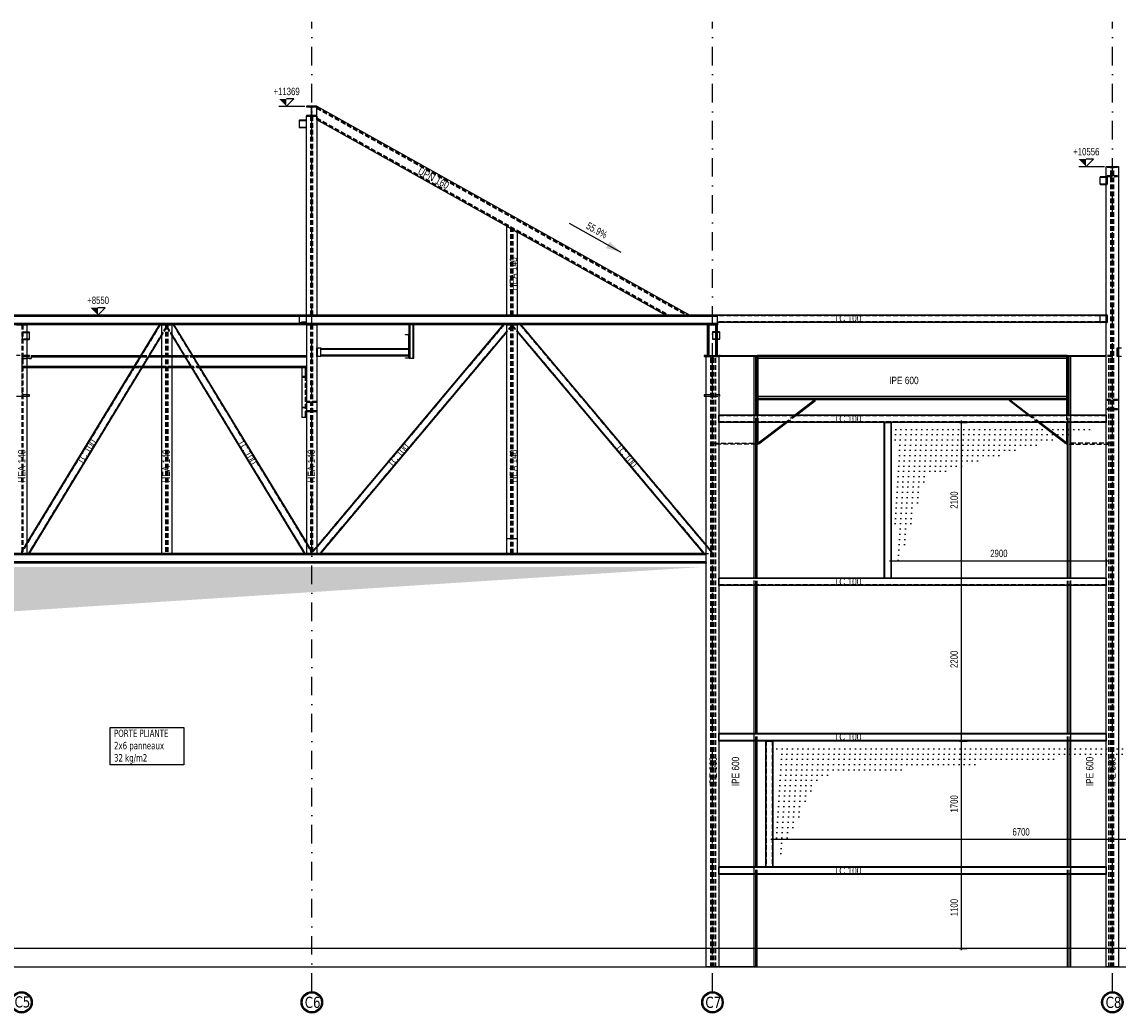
# Model space of a CAD drawing. Extents: x 293186 to 369035, y -341273 to -122059.
# Tile 31 of 64: x 313936 to 328738, y -233059 to -219680. Entities that reach past the tile are written whole.
import ezdxf

# ---------------------------------------------------------------- set-up
doc = ezdxf.new("R2010")
doc.units = 0
doc.header["$LTSCALE"] = 50
doc.linetypes.add('DASHDOT', pattern=[10, 5, -2.5, 0, -2.5])
doc.linetypes.add('HIDDEN', pattern=[1.875, 1.25, -0.625])
doc.layers.get('0').update_dxf_attribs({"color": 1, "linetype": 'CONTINUOUS'})
doc.layers.add('ECHELLE_1_50', color=7, linetype='CONTINUOUS')
doc.styles.add('ARIAL', font='txt')
doc.styles.add('TAHOMA', font='txt')
pattern_1 = [(0, (0, 0), (75, 70.7), [0, -70.7])]

# ---------------------------------------------------------------- blocks, each defined once
blk = doc.blocks.new('CDWK_EXTR_2')
at = {"color": 0}
blk.add_solid([(0, 0), (2, 0.5), (2, -0.5)], dxfattribs=at)
blk = doc.blocks.new('*D199')
at = {"layer": 'ECHELLE_1_50', "color": 150}
for p, q in [((317407, -220818), (317757, -220818)), ((317507, -220818), (317607, -220718)), ((317607, -220718), (317507, -220718))]:
    blk.add_line(p, q, dxfattribs=at)
blk.add_solid([(317507, -220818), (317507, -220718), (317407, -220718)], dxfattribs=at)
at = {"layer": 'ECHELLE_1_50', "color": 26, "style": 'ARIAL', "width": 0.75}
blk.add_text('+11369', height=100, dxfattribs=at).set_placement((317334, -220668))
blk = doc.blocks.new('*D200')
at = {"layer": 'ECHELLE_1_50', "color": 150}
for p, q in [((328306, -221631), (328406, -221531)), ((328406, -221531), (328306, -221531)), ((328206, -221631), (328556, -221631))]:
    blk.add_line(p, q, dxfattribs=at)
blk.add_solid([(328306, -221631), (328306, -221531), (328206, -221531)], dxfattribs=at)
at = {"layer": 'ECHELLE_1_50', "color": 26, "style": 'ARIAL', "width": 0.75}
blk.add_text('+10556', height=100, dxfattribs=at).set_placement((328133, -221481))
blk = doc.blocks.new('*D201')
at = {"layer": 'ECHELLE_1_50', "color": 150}
for p, q in [((314862, -223637), (315212, -223637)), ((314962, -223637), (315062, -223537)), ((315062, -223537), (314962, -223537))]:
    blk.add_line(p, q, dxfattribs=at)
blk.add_solid([(314962, -223637), (314962, -223537), (314862, -223537)], dxfattribs=at)
at = {"layer": 'ECHELLE_1_50', "color": 26, "style": 'ARIAL', "width": 0.75}
blk.add_text('+8550', height=100, dxfattribs=at).set_placement((314818, -223487))
blk = doc.blocks.new('*D234')
at = {"layer": 'ECHELLE_1_50'}
h = blk.add_hatch(color=150, dxfattribs=at)
edge = h.paths.add_edge_path()
edge.add_arc((326624, -231087), 6.25, 0, 360)
h = blk.add_hatch(color=150, dxfattribs=at)
edge = h.paths.add_edge_path()
edge.add_arc((326624, -232187), 6.25, 0, 360)
at = {"layer": 'ECHELLE_1_50', "color": 150}
for p, q in [((326599, -231087), (326699, -231087)), ((326624, -232212), (326624, -231062)), ((326599, -232187), (326699, -232187))]:
    blk.add_line(p, q, dxfattribs=at)
at = {"layer": 'ECHELLE_1_50', "color": 26, "style": 'ARIAL', "width": 0.75}
blk.add_text('1100', height=100, rotation=90, dxfattribs=at).set_placement((326574, -231751))
blk = doc.blocks.new('*D235')
at = {"layer": 'ECHELLE_1_50'}
h = blk.add_hatch(color=150, dxfattribs=at)
edge = h.paths.add_edge_path()
edge.add_arc((326624, -229387), 6.25, 0, 360)
h = blk.add_hatch(color=150, dxfattribs=at)
edge = h.paths.add_edge_path()
edge.add_arc((326624, -231087), 6.25, 0, 360)
at = {"layer": 'ECHELLE_1_50', "color": 150}
for p, q in [((326599, -229387), (326699, -229387)), ((326624, -231112), (326624, -229362)), ((326599, -231087), (326699, -231087))]:
    blk.add_line(p, q, dxfattribs=at)
at = {"layer": 'ECHELLE_1_50', "color": 26, "style": 'ARIAL', "width": 0.75}
blk.add_text('1700', height=100, rotation=90, dxfattribs=at).set_placement((326574, -230351))
blk = doc.blocks.new('*D236')
at = {"layer": 'ECHELLE_1_50'}
h = blk.add_hatch(color=150, dxfattribs=at)
edge = h.paths.add_edge_path()
edge.add_arc((326624, -227187), 6.25, 0, 360)
h = blk.add_hatch(color=150, dxfattribs=at)
edge = h.paths.add_edge_path()
edge.add_arc((326624, -229387), 6.25, 0, 360)
at = {"layer": 'ECHELLE_1_50', "color": 150}
for p, q in [((326599, -227187), (326699, -227187)), ((326624, -229412), (326624, -227162)), ((326599, -229387), (326699, -229387))]:
    blk.add_line(p, q, dxfattribs=at)
at = {"layer": 'ECHELLE_1_50', "color": 26, "style": 'ARIAL', "width": 0.75}
blk.add_text('2200', height=100, rotation=90, dxfattribs=at).set_placement((326574, -228401))
blk = doc.blocks.new('*D237')
at = {"layer": 'ECHELLE_1_50'}
h = blk.add_hatch(color=150, dxfattribs=at)
edge = h.paths.add_edge_path()
edge.add_arc((326624, -225087), 6.25, 0, 360)
h = blk.add_hatch(color=150, dxfattribs=at)
edge = h.paths.add_edge_path()
edge.add_arc((326624, -227187), 6.25, 0, 360)
at = {"layer": 'ECHELLE_1_50', "color": 150}
for p, q in [((326599, -225087), (326699, -225087)), ((326624, -227212), (326624, -225062)), ((326599, -227187), (326699, -227187))]:
    blk.add_line(p, q, dxfattribs=at)
at = {"layer": 'ECHELLE_1_50', "color": 26, "style": 'ARIAL', "width": 0.75}
blk.add_text('2100', height=100, rotation=90, dxfattribs=at).set_placement((326574, -226251))
blk = doc.blocks.new('*D238')
at = {"layer": 'ECHELLE_1_50'}
h = blk.add_hatch(color=150, dxfattribs=at)
edge = h.paths.add_edge_path()
edge.add_arc((325676, -226954), 6.25, 0, 360)
h = blk.add_hatch(color=150, dxfattribs=at)
edge = h.paths.add_edge_path()
edge.add_arc((328576, -226954), 6.25, 0, 360)
at = {"layer": 'ECHELLE_1_50', "color": 150}
for p, q in [((325651, -226954), (328601, -226954)), ((325676, -226929), (325676, -227029)), ((328576, -226929), (328576, -227029))]:
    blk.add_line(p, q, dxfattribs=at)
at = {"layer": 'ECHELLE_1_50', "color": 26, "style": 'ARIAL', "width": 0.75}
blk.add_text('2900', height=100, dxfattribs=at).set_placement((327012, -226904))
blk = doc.blocks.new('*D239')
at = {"layer": 'ECHELLE_1_50'}
h = blk.add_hatch(color=150, dxfattribs=at)
edge = h.paths.add_edge_path()
edge.add_arc((324076, -230713), 6.25, 0, 360)
h = blk.add_hatch(color=150, dxfattribs=at)
edge = h.paths.add_edge_path()
edge.add_arc((330776, -230713), 6.25, 0, 360)
at = {"layer": 'ECHELLE_1_50', "color": 150}
for p, q in [((324051, -230713), (330801, -230713)), ((324076, -230738), (324076, -230638)), ((330776, -230738), (330776, -230638))]:
    blk.add_line(p, q, dxfattribs=at)
at = {"layer": 'ECHELLE_1_50', "color": 26, "style": 'ARIAL', "width": 0.75}
blk.add_text('6700', height=100, dxfattribs=at).set_placement((327312, -230663))

msp = doc.modelspace()

# ---------------------------------------------------------------- hatches: boundary and pattern name
at = {"layer": 'ECHELLE_1_50'}
h = msp.add_hatch(dxfattribs=at)
h.set_pattern_fill('DOTS3', color=9, scale=94.48819, style=0, pattern_type=2)
h.set_pattern_definition(pattern_1)
h.paths.add_polyline_path([(328526, -225137), (325726, -225137), (325726, -227137), (326153, -225822)])
h = msp.add_hatch(dxfattribs=at)
h.set_pattern_fill('DOTS3', color=9, scale=94.48819, style=0, pattern_type=2)
h.set_pattern_definition(pattern_1)
h.paths.add_polyline_path([(323126, -227037), (307196, -227037), (307196, -232137), (308271, -227993)])
h = msp.add_hatch(dxfattribs=at)
h.set_pattern_fill('DOTS3', color=9, scale=94.48819, style=0, pattern_type=2)
h.set_pattern_definition(pattern_1)
h.paths.add_polyline_path([(330726, -229437), (324126, -229437), (324126, -231037), (324702, -229854)])

# ---------------------------------------------------------------- linework, layer by layer
at = {"layer": 'ECHELLE_1_50', "color": 158, "linetype": 'DASHDOT'}
for p, q in [((317851, -232769), (317851, -219680)), ((323261, -232769), (323261, -219680)), ((328661, -232769), (328661, -219680))]:
    msp.add_line(p, q, dxfattribs=at)
at = {"layer": 'ECHELLE_1_50', "color": 146, "linetype": 'HIDDEN'}
for p, q in [((317917, -220827), (322938, -223637)), ((317917, -220831), (322930, -223637)), ((317917, -220844), (322907, -223637)), ((317917, -220975), (322673, -223637)), ((317917, -220988), (322650, -223637)), ((317917, -220992), (322643, -223637))]:
    msp.add_line(p, q, dxfattribs=at)
at = {"layer": 'ECHELLE_1_50', "color": 141, "linetype": 'HIDDEN'}
for p, q in [((317832, -220951), (317832, -223637)), ((317844, -220951), (317844, -223637)), ((317849, -220951), (317849, -223637)), ((317861, -220951), (317861, -223637)), ((328639, -232437), (328639, -221631)), ((328657, -232437), (328657, -221631)), ((328665, -232437), (328665, -221631)), ((328683, -232437), (328683, -221631)), ((320539, -223637), (320539, -222469)), ((320551, -223637), (320551, -222475)), ((320556, -223637), (320556, -222478)), ((320568, -223637), (320568, -222485)), ((313936, -223770), (313936, -226854)), ((313948, -223770), (313948, -226854)), ((315875, -223770), (315875, -226854)), ((315887, -223770), (315887, -226854)), ((315893, -223770), (315893, -226854)), ((315905, -223770), (315905, -226854)), ((317832, -223770), (317832, -226854)), ((317844, -223770), (317844, -226854)), ((317849, -223770), (317849, -226854)), ((317861, -223770), (317861, -226854)), ((320539, -226854), (320539, -223770)), ((320551, -226854), (320551, -223770)), ((320556, -226854), (320556, -223770)), ((320568, -226854), (320568, -223770)), ((323215, -224181), (323215, -223770)), ((323307, -224181), (323307, -223770)), ((323239, -232437), (323239, -224187)), ((323257, -232437), (323257, -224187)), ((323265, -232437), (323265, -224187)), ((323283, -232437), (323283, -224187)), ((323284, -232437), (323284, -224187)), ((323308, -232437), (323308, -224187)), ((323822, -232437), (323822, -224196)), ((328100, -232437), (328100, -224196)), ((328657, -224181), (328576, -224181)), ((328657, -224196), (328576, -224196)), ((328614, -232437), (328614, -224196)), ((323822, -225087), (323822, -224987)), ((323846, -225087), (323846, -224987)), ((328057, -225087), (328057, -224987)), ((328057, -225087), (328057, -224987)), ((328076, -225087), (328076, -224987)), ((328100, -225087), (328100, -224987)), ((323284, -225366), (323846, -225366)), ((323846, -225381), (323284, -225381)), ((328638, -225366), (328076, -225366)), ((328076, -225381), (328638, -225381)), ((323822, -227287), (323822, -227187)), ((323846, -227191), (323846, -227187)), ((323846, -227287), (323846, -227187)), ((323865, -227191), (323865, -227187)), ((323865, -227287), (323865, -227187)), ((323846, -227287), (323846, -227283)), ((323865, -227287), (323865, -227283)), ((328057, -229387), (328057, -229287)), ((328057, -229291), (328057, -229287)), ((328057, -229387), (328057, -229383)), ((328076, -229387), (328076, -229287)), ((328076, -229291), (328076, -229287)), ((328076, -229387), (328076, -229383)), ((328100, -229387), (328100, -229287)), ((323822, -231187), (323822, -231087)), ((323846, -231091), (323846, -231087)), ((323846, -231187), (323846, -231087)), ((323846, -231187), (323846, -231183)), ((323865, -231087), (323865, -231091)), ((323865, -231187), (323865, -231087)), ((323865, -231183), (323865, -231187)), ((328057, -231187), (328057, -231087)), ((328057, -231091), (328057, -231087)), ((328057, -231187), (328057, -231183)), ((328076, -231187), (328076, -231087)), ((328076, -231091), (328076, -231087)), ((328076, -231187), (328076, -231183)), ((328100, -231187), (328100, -231087))]:
    msp.add_line(p, q, dxfattribs=at)
at = {"layer": 'ECHELLE_1_50', "color": 150, "linetype": 'CONTINUOUS'}
msp.add_line((321325, -222398), (322023, -222788), dxfattribs=at)
at = {"layer": 'ECHELLE_1_50', "color": 5, "linetype": 'CONTINUOUS'}
for p, q in [((323327, -223637), (307146, -223637)), ((323327, -223657), (307146, -223657)), ((323327, -223749), (307146, -223749)), ((323327, -223761), (307146, -223761)), ((315792, -223770), (314004, -226710)), ((315791, -223770), (314004, -226709)), ((315795, -223770), (314004, -226715)), ((315798, -223770), (314004, -226720)), ((315982, -223770), (317777, -226720)), ((315986, -223770), (317777, -226715)), ((315988, -223770), (317777, -226710)), ((315989, -223770), (317777, -226709)), ((320440, -223770), (317917, -226769)), ((320436, -223770), (317917, -226764)), ((320432, -223770), (317917, -226759)), ((320433, -223770), (317917, -226761)), ((320667, -223770), (323176, -226751)), ((320671, -223770), (323176, -226746)), ((320674, -223770), (323176, -226743)), ((320675, -223770), (323176, -226741)), ((315820, -223903), (314026, -226854)), ((315820, -223909), (314029, -226854)), ((315820, -223913), (314032, -226854)), ((315820, -223914), (314033, -226854)), ((315960, -223903), (317755, -226854)), ((315960, -223909), (317751, -226854)), ((315960, -223913), (317749, -226854)), ((315960, -223914), (317748, -226854)), ((320484, -223855), (317960, -226854)), ((320484, -223859), (317964, -226854)), ((320484, -223863), (317967, -226854)), ((320484, -223864), (317968, -226854)), ((320624, -223855), (323147, -226854)), ((320624, -223859), (323143, -226854)), ((320624, -223863), (323140, -226854)), ((320624, -223864), (323139, -226854)), ((328042, -224181), (323880, -224181)), ((328042, -224224), (323880, -224224)), ((328042, -224738), (323880, -224738)), ((328042, -224762), (323880, -224762)), ((323889, -225373), (324264, -225087)), ((328033, -225373), (327657, -225087)), ((323176, -226854), (307146, -226854)), ((323176, -226874), (307146, -226874)), ((323176, -226966), (307146, -226966)), ((323176, -226978), (307146, -226978))]:
    msp.add_line(p, q, dxfattribs=at)
at = {"layer": 'ECHELLE_1_50', "color": 5, "linetype": 'HIDDEN'}
for p, q in [((323327, -223657), (307146, -223657)), ((323327, -223749), (307146, -223749)), ((315796, -223770), (313936, -226827)), ((315796, -223770), (313936, -226828)), ((315798, -223770), (313936, -226831)), ((315801, -223770), (313936, -226835)), ((315792, -223770), (313937, -226819)), ((315795, -223770), (313940, -226820)), ((315887, -223789), (314023, -226854)), ((315887, -223792), (314026, -226854)), ((315887, -223795), (314027, -226854)), ((315887, -223796), (314028, -226854)), ((315884, -223803), (314029, -226854)), ((315886, -223804), (314032, -226854)), ((315883, -223799), (315820, -223903)), ((315883, -223799), (315883, -223770)), ((315884, -223803), (315883, -223799)), ((315886, -223804), (315884, -223803)), ((315887, -223803), (315886, -223804)), ((315887, -223770), (315887, -223804)), ((315893, -223804), (315893, -223770)), ((315893, -223789), (317757, -226854)), ((315893, -223792), (317755, -226854)), ((315893, -223795), (317753, -226854)), ((315893, -223796), (317752, -226854)), ((315894, -223804), (315893, -223803)), ((315896, -223803), (315894, -223804)), ((315894, -223804), (317749, -226854)), ((315897, -223799), (315896, -223803)), ((315896, -223803), (317751, -226854)), ((315897, -223770), (315897, -223799)), ((315897, -223799), (315960, -223903)), ((315980, -223770), (317844, -226835)), ((315982, -223770), (317844, -226831)), ((315984, -223770), (317844, -226827)), ((315984, -223770), (317844, -226828)), ((315986, -223770), (317841, -226820)), ((315988, -223770), (317843, -226819)), ((320443, -223770), (317849, -226852)), ((320440, -223770), (317849, -226849)), ((320438, -223770), (317849, -226845)), ((320438, -223770), (317849, -226846)), ((320433, -223770), (317850, -226839)), ((320436, -223770), (317853, -226840)), ((320551, -223772), (317957, -226854)), ((320551, -223775), (317960, -226854)), ((320551, -223777), (317962, -226854)), ((320551, -223778), (317963, -226854)), ((320548, -223783), (317964, -226854)), ((320550, -223784), (317967, -226854)), ((320547, -223780), (320484, -223855)), ((320548, -223783), (320484, -223859)), ((320551, -223784), (320484, -223864)), ((320547, -223780), (320547, -223770)), ((320548, -223783), (320547, -223780)), ((320550, -223784), (320548, -223783)), ((320551, -223783), (320550, -223784)), ((320551, -223770), (320551, -223784)), ((320556, -223784), (320556, -223770)), ((320556, -223772), (323150, -226854)), ((320556, -223775), (323147, -226854)), ((320556, -223777), (323145, -226854)), ((320556, -223778), (323145, -226854)), ((320557, -223784), (320556, -223783)), ((320556, -223784), (320624, -223864)), ((320560, -223783), (320557, -223784)), ((320557, -223784), (320624, -223863)), ((320557, -223784), (323140, -226854)), ((320560, -223770), (320560, -223780)), ((320560, -223780), (320624, -223855)), ((320560, -223780), (320560, -223783)), ((320560, -223783), (320624, -223859)), ((320560, -223783), (323143, -226854)), ((320664, -223770), (323257, -226850)), ((320667, -223770), (323257, -226847)), ((320667, -223770), (323257, -226847)), ((320669, -223770), (323257, -226845)), ((320670, -223770), (323257, -226844)), ((320671, -223770), (323257, -226842)), ((320674, -223770), (323257, -226839)), ((323865, -225087), (323865, -224987)), ((323865, -224987), (323865, -225087)), ((323880, -225087), (323880, -224987)), ((324241, -225087), (324373, -224987)), ((324264, -225087), (324395, -224987)), ((327531, -224991), (327526, -224987)), ((327657, -225087), (327526, -224987)), ((327553, -224991), (327548, -224987)), ((327680, -225087), (327548, -224987)), ((328042, -224987), (328042, -225087)), ((327657, -225087), (327652, -225083)), ((327680, -225087), (327675, -225083)), ((314004, -226709), (313936, -226819)), ((314004, -226715), (313940, -226820)), ((314004, -226720), (313940, -226824)), ((323176, -226874), (307146, -226874)), ((313936, -226820), (313937, -226819)), ((313936, -226854), (313936, -226819)), ((313937, -226819), (313940, -226820)), ((313940, -226820), (313940, -226824)), ((313940, -226824), (313940, -226854)), ((323176, -226966), (307146, -226966))]:
    msp.add_line(p, q, dxfattribs=at)
at = {"layer": 'ECHELLE_1_50', "color": 1, "linetype": 'HIDDEN'}
for p, q in [((320624, -223637), (320484, -223637)), ((319172, -224217), (319172, -223770)), ((319172, -224217), (319172, -223770)), ((319173, -224217), (319173, -223770)), ((319174, -224217), (319174, -223770)), ((319175, -224217), (319175, -223770)), ((319177, -224217), (319177, -223770)), ((319217, -224217), (319217, -223770)), ((319218, -224217), (319218, -223770)), ((319220, -224217), (319220, -223770)), ((319221, -224217), (319221, -223770)), ((319221, -224217), (319221, -223770)), ((319222, -224217), (319222, -223770)), ((317917, -224077), (317917, -224197)), ((317972, -224099), (319158, -224099)), ((314004, -224181), (313864, -224181)), ((313939, -224222), (314059, -224222)), ((314059, -224222), (314059, -224222)), ((317972, -224174), (319162, -224174)), ((313939, -224326), (314004, -224326)), ((313939, -224333), (314004, -224333)), ((313939, -224341), (314004, -224341)), ((313939, -224344), (314004, -224344)), ((317717, -224341), (317780, -224341)), ((317717, -224344), (317780, -224344)), ((317777, -224326), (317780, -224326)), ((317777, -224333), (317780, -224333)), ((317760, -224464), (317760, -225009)), ((317770, -224454), (317770, -224999)), ((313864, -224731), (314004, -224731)), ((317917, -224805), (317777, -224805)), ((317717, -224880), (317777, -224880)), ((317777, -224938), (317917, -224938)), ((323846, -224991), (323846, -224987)), ((323880, -224991), (323880, -224987)), ((324368, -224991), (324373, -224987)), ((324390, -224991), (324395, -224987)), ((328042, -224987), (328042, -224991)), ((328076, -224991), (328076, -224987)), ((328576, -224987), (328576, -224993)), ((317777, -225020), (317777, -225020)), ((323846, -225087), (323846, -225083)), ((323880, -225087), (323880, -225083)), ((324241, -225087), (324247, -225083)), ((324264, -225087), (324269, -225083)), ((328042, -225083), (328042, -225087)), ((328076, -225087), (328076, -225083)), ((328576, -225081), (328576, -225087)), ((317777, -226709), (317844, -226819)), ((317777, -226715), (317841, -226820)), ((317777, -226720), (317840, -226824)), ((317917, -226759), (317849, -226839)), ((320624, -226657), (320484, -226657)), ((323176, -226743), (323249, -226830)), ((323176, -226746), (323247, -226831)), ((323176, -226751), (323246, -226834)), ((314004, -226854), (313864, -226854)), ((315960, -226854), (315820, -226854)), ((317917, -226854), (317777, -226854)), ((317840, -226824), (317841, -226820)), ((317840, -226854), (317840, -226824)), ((317841, -226820), (317843, -226819)), ((317843, -226819), (317844, -226820)), ((317844, -226819), (317844, -226854)), ((317849, -226840), (317850, -226839)), ((317849, -226854), (317849, -226839)), ((317850, -226839), (317853, -226840)), ((317917, -226769), (317853, -226844)), ((317853, -226840), (317853, -226844)), ((317853, -226844), (317853, -226854)), ((323147, -226854), (323257, -226854)), ((323247, -226831), (323246, -226834)), ((323246, -226834), (323246, -226854)), ((323249, -226830), (323247, -226831)), ((323252, -226832), (323249, -226830)), ((323250, -226842), (323250, -226840)), ((323250, -226854), (323250, -226842)), ((328057, -227191), (328057, -227187)), ((328057, -227287), (328057, -227187)), ((328076, -227191), (328076, -227187)), ((328076, -227287), (328076, -227187)), ((328100, -227287), (328100, -227187)), ((328576, -227187), (328576, -227193)), ((328057, -227287), (328057, -227283)), ((328076, -227287), (328076, -227283)), ((328576, -227281), (328576, -227287)), ((323822, -229387), (323822, -229287)), ((323846, -229291), (323846, -229287)), ((323846, -229387), (323846, -229287)), ((323846, -229387), (323846, -229383)), ((323865, -229287), (323865, -229291)), ((323865, -229387), (323865, -229287)), ((323865, -229383), (323865, -229387)), ((328576, -229287), (328576, -229293)), ((328576, -229381), (328576, -229387)), ((328576, -231087), (328576, -231093)), ((328576, -231181), (328576, -231187))]:
    msp.add_line(p, q, dxfattribs=at)
at = {"layer": 'ECHELLE_1_50', "color": 54, "linetype": 'CONTINUOUS'}
for p, q in [((328576, -223637), (323327, -223637)), ((328576, -223637), (323327, -223637)), ((328576, -223640), (323327, -223640)), ((328576, -223643), (323327, -223643)), ((328576, -223643), (328576, -223731)), ((328576, -223731), (323327, -223731)), ((328576, -223734), (323327, -223734)), ((328576, -223736), (323327, -223736)), ((328576, -224987), (323346, -224987)), ((328576, -224987), (323346, -224987)), ((328576, -224990), (323346, -224990)), ((328576, -224993), (323346, -224993)), ((328576, -225081), (323346, -225081)), ((328576, -225084), (323346, -225084)), ((328576, -225086), (323346, -225086)), ((325576, -225087), (325576, -227187)), ((325576, -225087), (325576, -227187)), ((325579, -225087), (325579, -227187)), ((325582, -225087), (325582, -227187)), ((325670, -225087), (325670, -227187)), ((325673, -225087), (325673, -227187)), ((325675, -225087), (325675, -227187)), ((325676, -225087), (325676, -227187)), ((328576, -227187), (323346, -227187)), ((328576, -227187), (323346, -227187)), ((328576, -227190), (323346, -227190)), ((328576, -227193), (323346, -227193)), ((325676, -227187), (325576, -227187)), ((328576, -227281), (323346, -227281)), ((328576, -227284), (323346, -227284)), ((328576, -227286), (323346, -227286)), ((328576, -229287), (323346, -229287)), ((328576, -229287), (323346, -229287)), ((328576, -229290), (323346, -229290)), ((328576, -229293), (323346, -229293)), ((328576, -229381), (323346, -229381)), ((328576, -229384), (323346, -229384)), ((328576, -229386), (323346, -229386)), ((328576, -229387), (323346, -229387)), ((323976, -229387), (323976, -231087)), ((323976, -229387), (323976, -231087)), ((323979, -229387), (323979, -231087)), ((323982, -229387), (323982, -231087)), ((324070, -229387), (324070, -231087)), ((324073, -229387), (324073, -231087)), ((324075, -229387), (324075, -231087)), ((324076, -229387), (324076, -231087)), ((328576, -231087), (323346, -231087)), ((328576, -231087), (323346, -231087)), ((328576, -231090), (323346, -231090)), ((328576, -231093), (323346, -231093)), ((328576, -231181), (323346, -231181)), ((328576, -231184), (323346, -231184)), ((328576, -231186), (323346, -231186)), ((328576, -231187), (323346, -231187)), ((324076, -231087), (323976, -231087))]:
    msp.add_line(p, q, dxfattribs=at)
at = {"layer": 'ECHELLE_1_50', "color": 54, "linetype": 'HIDDEN'}
for p, q in [((328576, -223641), (323327, -223641)), ((328576, -223641), (323327, -223641)), ((328576, -223643), (323327, -223643)), ((328576, -223645), (323327, -223645)), ((328576, -223637), (328576, -223643)), ((328576, -223729), (323327, -223729)), ((328576, -223731), (323327, -223731)), ((328576, -223732), (323327, -223732)), ((328576, -223733), (323327, -223733)), ((328576, -223731), (328576, -223737)), ((328576, -224991), (323346, -224991)), ((328576, -224991), (323346, -224991)), ((328576, -224993), (323346, -224993)), ((328576, -224995), (323346, -224995)), ((328576, -225079), (323346, -225079)), ((328576, -225081), (323346, -225081)), ((328576, -225082), (323346, -225082)), ((328576, -225083), (323346, -225083)), ((325580, -225087), (325580, -227187)), ((325580, -225087), (325580, -227187)), ((325582, -225087), (325582, -227187)), ((325584, -225087), (325584, -227187)), ((325668, -225087), (325668, -227187)), ((325670, -225087), (325670, -227187)), ((325671, -225087), (325671, -227187)), ((325672, -225087), (325672, -227187)), ((328576, -227191), (323346, -227191)), ((328576, -227191), (323346, -227191)), ((328576, -227193), (323346, -227193)), ((328576, -227195), (323346, -227195)), ((328576, -227279), (323346, -227279)), ((328576, -227281), (323346, -227281)), ((328576, -227282), (323346, -227282)), ((328576, -227283), (323346, -227283)), ((328576, -229291), (323346, -229291)), ((328576, -229291), (323346, -229291)), ((328576, -229293), (323346, -229293)), ((328576, -229295), (323346, -229295)), ((328576, -229379), (323346, -229379)), ((328576, -229381), (323346, -229381)), ((328576, -229382), (323346, -229382)), ((328576, -229383), (323346, -229383)), ((323980, -229387), (323980, -231087)), ((323980, -229387), (323980, -231087)), ((323982, -229387), (323982, -231087)), ((323984, -229387), (323984, -231087)), ((324068, -229387), (324068, -231087)), ((324070, -229387), (324070, -231087)), ((324071, -229387), (324071, -231087)), ((324072, -229387), (324072, -231087)), ((328576, -231091), (323346, -231091)), ((328576, -231091), (323346, -231091)), ((328576, -231093), (323346, -231093)), ((328576, -231095), (323346, -231095)), ((328576, -231179), (323346, -231179)), ((328576, -231181), (323346, -231181)), ((328576, -231182), (323346, -231182)), ((328576, -231183), (323346, -231183))]:
    msp.add_line(p, q, dxfattribs=at)
at = {"layer": 'ECHELLE_1_50', "color": 141, "linetype": 'CONTINUOUS'}
for p, q in [((315820, -223770), (315820, -226854)), ((317777, -223770), (317777, -226854)), ((323203, -224181), (323203, -223770)), ((323215, -224181), (323215, -223770)), ((323307, -224181), (323307, -223770)), ((323327, -224181), (323327, -223770)), ((317917, -224197), (317917, -226854)), ((323822, -224987), (323822, -224196)), ((323846, -224987), (323846, -224196)), ((323865, -224987), (323865, -224196)), ((328076, -224987), (328076, -224196)), ((328100, -224987), (328100, -224196)), ((323822, -227187), (323822, -225087)), ((323846, -227187), (323846, -225087)), ((323865, -227187), (323865, -225087)), ((328057, -227187), (328057, -225087)), ((328076, -227187), (328076, -225087)), ((328100, -227187), (328100, -225087)), ((323822, -229287), (323822, -227287)), ((323846, -229287), (323846, -227287)), ((323865, -229287), (323865, -227287)), ((328057, -229287), (328057, -227287)), ((328076, -229287), (328076, -227287)), ((328100, -229287), (328100, -227287)), ((323822, -231087), (323822, -229387)), ((323846, -231087), (323846, -229387)), ((323865, -231087), (323865, -229387)), ((328057, -231087), (328057, -229387)), ((328076, -231087), (328076, -229387)), ((328100, -231087), (328100, -229387)), ((323822, -232437), (323822, -231187)), ((323846, -232437), (323846, -231187)), ((323865, -232437), (323865, -231187)), ((328057, -232437), (328057, -231187)), ((328076, -232437), (328076, -231187)), ((328100, -232437), (328100, -231187))]:
    msp.add_line(p, q, dxfattribs=at)
at = {"layer": 'ECHELLE_1_50', "color": 22, "linetype": 'HIDDEN'}
for p, q in [((315887, -223804), (315820, -223914)), ((315893, -223804), (315960, -223914)), ((315896, -223803), (315960, -223909)), ((314059, -224184), (317780, -224184)), ((314059, -224190), (317780, -224190)), ((314059, -224191), (317780, -224191)), ((314059, -224199), (317780, -224199)), ((315548, -224199), (315665, -224199)), ((315553, -224189), (315670, -224189)), ((315554, -224188), (315671, -224188)), ((315558, -224181), (315676, -224181)), ((315820, -224181), (315960, -224181)), ((315820, -224188), (315960, -224188)), ((315820, -224189), (315960, -224189)), ((315820, -224199), (315960, -224199)), ((316105, -224181), (316222, -224181)), ((316109, -224188), (316226, -224188)), ((316110, -224189), (316227, -224189)), ((316116, -224199), (316233, -224199)), ((317777, -224181), (317780, -224181)), ((317777, -224188), (317780, -224188)), ((317777, -224189), (317780, -224189)), ((317777, -224199), (317780, -224199)), ((317780, -224181), (317780, -224344)), ((313939, -224326), (317780, -224326)), ((313939, -224334), (317780, -224334)), ((313939, -224335), (317780, -224335)), ((313939, -224336), (317780, -224336)), ((315460, -224344), (315577, -224344)), ((315461, -224341), (315578, -224341)), ((315466, -224333), (315583, -224333)), ((315470, -224326), (315587, -224326)), ((315820, -224326), (315960, -224326)), ((315820, -224333), (315960, -224333)), ((315820, -224341), (315960, -224341)), ((315820, -224344), (315960, -224344)), ((316193, -224326), (316310, -224326)), ((316197, -224333), (316315, -224333)), ((316202, -224341), (316319, -224341)), ((316204, -224344), (316321, -224344))]:
    msp.add_line(p, q, dxfattribs=at)
at = {"layer": 'ECHELLE_1_50', "color": 1, "linetype": 'CONTINUOUS'}
for p, q in [((319167, -224217), (319167, -223770)), ((319167, -224217), (319167, -223770)), ((319169, -224217), (319169, -223770)), ((319171, -224217), (319171, -223770)), ((319174, -224217), (319174, -223770)), ((319177, -224217), (319177, -223770)), ((319217, -224217), (319217, -223770)), ((319220, -224217), (319220, -223770)), ((319223, -224217), (319223, -223770)), ((319225, -224217), (319225, -223770)), ((319226, -224217), (319226, -223770)), ((319227, -224217), (319227, -223770)), ((323327, -223737), (323327, -223770)), ((317972, -224187), (317972, -224087)), ((317972, -224092), (319158, -224092)), ((317972, -224099), (319158, -224099)), ((317972, -224174), (319162, -224174)), ((317972, -224181), (319162, -224181)), ((317972, -224187), (319162, -224187)), ((319162, -224127), (319158, -224127)), ((319167, -224217), (319227, -224217)), ((323356, -224181), (323346, -224181)), ((317760, -224346), (317760, -224464)), ((317717, -224476), (317777, -224476)), ((317777, -225020), (317717, -225020)), ((325576, -225087), (325676, -225087)), ((328576, -224993), (328576, -225081)), ((328576, -227193), (328576, -227281)), ((323346, -229387), (323346, -229287)), ((323976, -229387), (324076, -229387)), ((328576, -229293), (328576, -229381)), ((323346, -231187), (323346, -231087)), ((328576, -231093), (328576, -231181)), ((323865, -232437), (323265, -232437)), ((328057, -232437), (328657, -232437))]:
    msp.add_line(p, q, dxfattribs=at)
at = {"layer": 'ECHELLE_1_50', "color": 22, "linetype": 'CONTINUOUS'}
for p, q in [((314059, -224181), (315558, -224181)), ((314059, -224188), (315554, -224188)), ((314059, -224189), (315553, -224189)), ((314059, -224199), (315548, -224199)), ((315665, -224199), (315820, -224199)), ((315670, -224189), (315820, -224189)), ((315671, -224188), (315820, -224188)), ((315676, -224181), (315820, -224181)), ((315960, -224181), (316105, -224181)), ((315960, -224188), (316109, -224188)), ((315960, -224189), (316110, -224189)), ((315960, -224199), (316116, -224199)), ((316222, -224181), (317777, -224181)), ((316226, -224188), (317777, -224188)), ((316227, -224189), (317777, -224189)), ((316233, -224199), (317777, -224199)), ((314004, -224326), (315470, -224326)), ((314004, -224333), (315466, -224333)), ((314004, -224341), (315461, -224341)), ((314004, -224344), (315460, -224344)), ((315577, -224344), (315820, -224344)), ((315578, -224341), (315820, -224341)), ((315583, -224333), (315820, -224333)), ((315587, -224326), (315820, -224326)), ((315960, -224326), (316193, -224326)), ((315960, -224333), (316197, -224333)), ((315960, -224341), (316202, -224341)), ((315960, -224344), (316204, -224344)), ((316310, -224326), (317777, -224326)), ((316315, -224333), (317777, -224333)), ((316319, -224341), (317717, -224341)), ((316321, -224344), (317717, -224344))]:
    msp.add_line(p, q, dxfattribs=at)
at = {"layer": 'ECHELLE_1_50', "color": 1, "linetype": 'CONTINUOUS'}
for points in [[(317917, -220826), (317917, -220818), (317917, -220818), (317777, -220818), (317777, -220818), (317777, -220826), (317777, -220826), (317832, -220826), (317832, -220826), (317844, -220838), (317844, -220838), (317844, -220930), (317844, -220930), (317832, -220942), (317832, -220942), (317777, -220942), (317777, -220942), (317777, -220951), (317777, -220951), (317917, -220951), (317917, -220951), (317917, -220942), (317917, -220942), (317861, -220942), (317861, -220942), (317849, -220930), (317849, -220930), (317849, -220838), (317849, -220838), (317861, -220826), (317861, -220826), (317917, -220826)], [(314004, -223966), (314033, -223966), (314033, -223966), (314036, -223965), (314036, -223965), (314038, -223963), (314038, -223963), (314039, -223960), (314039, -223960), (314039, -223872), (314039, -223872), (314038, -223869), (314038, -223869), (314036, -223867), (314036, -223867), (314033, -223866), (314033, -223866), (314004, -223866)], [(314004, -223870), (314031, -223870), (314031, -223870), (314033, -223871), (314033, -223871), (314034, -223872), (314034, -223872), (314035, -223874), (314035, -223874), (314035, -223958), (314035, -223958), (314034, -223960), (314034, -223960), (314033, -223962), (314033, -223962), (314031, -223962), (314031, -223962), (314004, -223962)], [(319117, -223902), (319117, -223897), (319117, -223897), (319167, -223897), (319167, -223897), (319167, -224217), (319167, -224217), (319117, -224217), (319117, -224217), (319117, -224212), (319117, -224212), (319162, -224212), (319162, -224212), (319162, -223902), (319162, -223902), (319117, -223902)], [(317933, -224087), (317924, -224096), (317924, -224096), (317924, -224177), (317924, -224177), (317933, -224187), (317933, -224187), (317972, -224190), (317972, -224190), (317972, -224197), (317972, -224197), (317917, -224197), (317917, -224197), (317917, -224077), (317917, -224077), (317972, -224077), (317972, -224077), (317972, -224083), (317972, -224083), (317933, -224087)], [(317972, -224087), (319157, -224087), (319157, -224087), (319158, -224088), (319158, -224088), (319158, -224127)], [(328743, -224087), (328734, -224096), (328734, -224096), (328734, -224177), (328734, -224177), (328743, -224187), (328743, -224187), (328782, -224190), (328782, -224190), (328782, -224197), (328782, -224197), (328727, -224197), (328727, -224197), (328727, -224077), (328727, -224077), (328782, -224077), (328782, -224077), (328782, -224083), (328782, -224083), (328743, -224087)], [(314059, -224181), (314059, -224222), (314059, -224222), (314004, -224222)], [(314004, -224198), (314039, -224198), (314039, -224198), (314039, -224181), (314039, -224181), (314004, -224181)], [(323176, -224181), (323150, -224181), (323150, -224181), (323150, -224198), (323150, -224198), (323176, -224198)], [(317777, -224476), (317777, -224335), (317777, -224335), (317717, -224335), (317717, -224335), (317717, -225020)], [(317717, -224343), (317760, -224346), (317760, -224346), (317770, -224357)], [(317770, -224357), (317770, -224454), (317770, -224454), (317760, -224464), (317760, -224464), (317717, -224468)], [(314004, -224731), (314039, -224731), (314039, -224731), (314039, -224714), (314039, -224714), (314004, -224714)], [(323176, -224714), (323150, -224714), (323150, -224714), (323150, -224731), (323150, -224731), (323176, -224731)]]:
    msp.add_lwpolyline(points, dxfattribs=at)
at = {"layer": 'ECHELLE_1_50', "color": 146, "linetype": 'CONTINUOUS'}
msp.add_lwpolyline([(317917, -220818), (322954, -223637), (322954, -223637), (322626, -223637), (322626, -223637), (317917, -221001), (317917, -221001), (317917, -220818)], dxfattribs=at)
at = {"layer": 'ECHELLE_1_50', "color": 141, "linetype": 'CONTINUOUS'}
for points in [[(317777, -220951), (317917, -220951), (317917, -220951), (317917, -223637), (317917, -223637), (317777, -223637), (317777, -223637), (317777, -220951)], [(328746, -232437), (328576, -232437), (328576, -232437), (328576, -221631), (328576, -221631), (328746, -221631), (328746, -221631), (328746, -232437)], [(320484, -223637), (320484, -222438), (320484, -222438), (320624, -222516), (320624, -222516), (320624, -223637)], [(313864, -223770), (314004, -223770), (314004, -223770), (314004, -226854)], [(315820, -223770), (315960, -223770), (315960, -223770), (315960, -226854)], [(317777, -223770), (317917, -223770), (317917, -223770), (317917, -224077)], [(320484, -226854), (320484, -223770), (320484, -223770), (320624, -223770), (320624, -223770), (320624, -226854)], [(323203, -224181), (323194, -224181), (323194, -224181), (323194, -223770), (323194, -223770), (323327, -223770)], [(323327, -224181), (323319, -224181), (323319, -224181), (323319, -223770)], [(323346, -224187), (323176, -224187), (323176, -224187), (323176, -224181), (323176, -224181), (323346, -224181), (323346, -224181), (323346, -224187)], [(323346, -232437), (323176, -232437), (323176, -232437), (323176, -224187), (323176, -224187), (323346, -224187), (323346, -224187), (323346, -232437)], [(323356, -224172), (323356, -224187), (323356, -224187), (323346, -224187)], [(323356, -224181), (323865, -224181), (323865, -224181), (323865, -224196), (323865, -224196), (323356, -224196), (323356, -224196), (323356, -224181)], [(328576, -224196), (328057, -224196), (328057, -224196), (328057, -224181), (328057, -224181), (328576, -224181)], [(328576, -224196), (328057, -224196), (328057, -224196), (328057, -224987)]]:
    msp.add_lwpolyline(points, dxfattribs=at)
at = {"layer": 'ECHELLE_1_50', "color": 54, "linetype": 'CONTINUOUS'}
for points in [[(317777, -221007), (317774, -221007), (317774, -221007), (317686, -221007), (317686, -221007), (317683, -221007), (317683, -221007), (317681, -221010), (317681, -221010), (317680, -221013), (317680, -221013), (317680, -221101), (317680, -221101), (317681, -221104), (317681, -221104), (317683, -221106), (317683, -221106), (317686, -221107), (317686, -221107), (317774, -221107), (317774, -221107), (317777, -221106)], [(317776, -221015), (317776, -221099), (317776, -221099), (317776, -221101), (317776, -221101), (317774, -221102), (317774, -221102), (317772, -221103), (317772, -221103), (317688, -221103), (317688, -221103), (317686, -221102), (317686, -221102), (317685, -221101), (317685, -221101), (317684, -221099), (317684, -221099), (317684, -221015), (317684, -221015), (317685, -221013), (317685, -221013), (317686, -221011), (317686, -221011), (317688, -221011), (317688, -221011), (317772, -221011), (317772, -221011), (317774, -221011), (317774, -221011), (317776, -221013), (317776, -221013), (317776, -221015)], [(328576, -221772), (328500, -221772), (328500, -221772), (328497, -221772), (328497, -221772), (328495, -221775), (328495, -221775), (328494, -221778), (328494, -221778), (328494, -221866), (328494, -221866), (328495, -221869), (328495, -221869), (328497, -221871), (328497, -221871), (328500, -221872), (328500, -221872), (328576, -221872)], [(328576, -221868), (328502, -221868), (328502, -221868), (328500, -221867), (328500, -221867), (328499, -221866), (328499, -221866), (328498, -221864), (328498, -221864), (328498, -221780), (328498, -221780), (328499, -221778), (328499, -221778), (328500, -221776), (328500, -221776), (328502, -221776), (328502, -221776), (328576, -221776)], [(328576, -223737), (323327, -223737), (323327, -223737), (323327, -223637)], [(323327, -223964), (323354, -223964), (323354, -223964), (323357, -223963), (323357, -223963), (323359, -223961), (323359, -223961), (323360, -223958), (323360, -223958), (323360, -223870), (323360, -223870), (323359, -223867), (323359, -223867), (323357, -223865), (323357, -223865), (323354, -223864), (323354, -223864), (323327, -223864)], [(323327, -223868), (323352, -223868), (323352, -223868), (323354, -223868), (323354, -223868), (323356, -223870), (323356, -223870), (323356, -223872), (323356, -223872), (323356, -223956), (323356, -223956), (323356, -223958), (323356, -223958), (323354, -223959), (323354, -223959), (323352, -223960), (323352, -223960), (323327, -223960)], [(328576, -225087), (323346, -225087), (323346, -225087), (323346, -224987)], [(328576, -227287), (323346, -227287), (323346, -227287), (323346, -227187)]]:
    msp.add_lwpolyline(points, dxfattribs=at)
at = {"layer": 'ECHELLE_1_50', "color": 54, "linetype": 'HIDDEN'}
for points in [[(317777, -221106), (317777, -221106), (317777, -221106), (317779, -221104), (317779, -221104), (317780, -221101), (317780, -221101), (317780, -221013), (317780, -221013), (317779, -221010), (317779, -221010), (317777, -221007), (317777, -221007), (317777, -221007)], [(328576, -221872), (328588, -221872), (328588, -221872), (328591, -221871), (328591, -221871), (328593, -221869), (328593, -221869), (328594, -221866), (328594, -221866), (328594, -221778), (328594, -221778), (328593, -221775), (328593, -221775), (328591, -221772), (328591, -221772), (328588, -221772), (328588, -221772), (328576, -221772)], [(328576, -221776), (328586, -221776), (328586, -221776), (328588, -221776), (328588, -221776), (328590, -221778), (328590, -221778), (328590, -221780), (328590, -221780), (328590, -221864), (328590, -221864), (328590, -221866), (328590, -221866), (328588, -221867), (328588, -221867), (328586, -221868), (328586, -221868), (328576, -221868)], [(317686, -223637), (317683, -223637), (317683, -223637), (317681, -223640), (317681, -223640), (317680, -223643), (317680, -223643), (317680, -223731), (317680, -223731), (317681, -223734), (317681, -223734), (317683, -223736), (317683, -223736), (317686, -223737), (317686, -223737), (317774, -223737), (317774, -223737), (317777, -223736), (317777, -223736), (317779, -223734), (317779, -223734), (317780, -223731), (317780, -223731), (317780, -223643), (317780, -223643), (317779, -223640), (317779, -223640), (317777, -223637), (317777, -223637), (317774, -223637)], [(317774, -223732), (317772, -223733), (317772, -223733), (317688, -223733), (317688, -223733), (317686, -223732), (317686, -223732), (317685, -223731), (317685, -223731), (317684, -223729), (317684, -223729), (317684, -223645), (317684, -223645), (317685, -223643), (317685, -223643), (317686, -223641), (317686, -223641), (317688, -223641), (317688, -223641), (317772, -223641), (317772, -223641), (317774, -223641), (317774, -223641), (317776, -223643), (317776, -223643), (317776, -223645), (317776, -223645), (317776, -223729), (317776, -223729), (317776, -223731), (317776, -223731), (317774, -223732)], [(328500, -223637), (328497, -223637), (328497, -223637), (328495, -223640), (328495, -223640), (328494, -223643), (328494, -223643), (328494, -223731), (328494, -223731), (328495, -223734), (328495, -223734), (328497, -223736), (328497, -223736), (328500, -223737)], [(328502, -223733), (328500, -223732), (328500, -223732), (328499, -223731), (328499, -223731), (328498, -223729), (328498, -223729), (328498, -223645), (328498, -223645), (328499, -223643), (328499, -223643), (328500, -223641), (328500, -223641), (328502, -223641)], [(328576, -223737), (328588, -223737), (328588, -223737), (328591, -223736), (328591, -223736), (328593, -223734), (328593, -223734), (328594, -223731), (328594, -223731), (328594, -223643), (328594, -223643), (328593, -223640), (328593, -223640), (328591, -223637), (328591, -223637), (328588, -223637), (328588, -223637), (328576, -223637)], [(328576, -223641), (328586, -223641), (328586, -223641), (328588, -223641), (328588, -223641), (328590, -223643), (328590, -223643), (328590, -223645), (328590, -223645), (328590, -223729), (328590, -223729), (328590, -223731), (328590, -223731), (328588, -223732), (328588, -223732), (328586, -223733), (328586, -223733), (328576, -223733)], [(323327, -223864), (323266, -223864), (323266, -223864), (323263, -223865), (323263, -223865), (323261, -223867), (323261, -223867), (323260, -223870), (323260, -223870), (323260, -223958), (323260, -223958), (323261, -223961), (323261, -223961), (323263, -223963), (323263, -223963), (323266, -223964), (323266, -223964), (323327, -223964)], [(323327, -223960), (323268, -223960), (323268, -223960), (323266, -223959), (323266, -223959), (323265, -223958), (323265, -223958), (323264, -223956), (323264, -223956), (323264, -223872), (323264, -223872), (323265, -223870), (323265, -223870), (323266, -223868), (323266, -223868), (323268, -223868), (323268, -223868), (323327, -223868)]]:
    msp.add_lwpolyline(points, dxfattribs=at)
at = {"layer": 'ECHELLE_1_50', "color": 1, "linetype": 'HIDDEN'}
for points in [[(328591, -221631), (328591, -221640), (328591, -221640), (328646, -221640), (328646, -221640), (328658, -221652), (328658, -221652), (328658, -221744), (328658, -221744), (328646, -221756), (328646, -221756), (328591, -221756), (328591, -221756), (328591, -221764), (328591, -221764), (328731, -221764), (328731, -221764), (328731, -221756), (328731, -221756), (328675, -221756), (328675, -221756), (328663, -221744), (328663, -221744), (328663, -221652), (328663, -221652), (328675, -221640), (328675, -221640), (328731, -221640), (328731, -221640), (328731, -221631)], [(314004, -223866), (313945, -223866), (313945, -223866), (313942, -223867), (313942, -223867), (313939, -223869), (313939, -223869), (313939, -223872), (313939, -223872), (313939, -223960), (313939, -223960), (313939, -223963), (313939, -223963), (313942, -223965), (313942, -223965), (313945, -223966), (313945, -223966), (314004, -223966)], [(314004, -223962), (313947, -223962), (313947, -223962), (313945, -223962), (313945, -223962), (313943, -223960), (313943, -223960), (313943, -223958), (313943, -223958), (313943, -223874), (313943, -223874), (313943, -223872), (313943, -223872), (313945, -223871), (313945, -223871), (313947, -223870), (313947, -223870), (314004, -223870)], [(314004, -224714), (313963, -224714), (313963, -224714), (313939, -224690), (313939, -224690), (313939, -224222), (313939, -224222), (313963, -224198), (313963, -224198), (314004, -224198)], [(313939, -224326), (313939, -224222), (313939, -224222), (314004, -224222)], [(323176, -224731), (323360, -224731), (323360, -224731), (323360, -224714), (323360, -224714), (323285, -224714), (323285, -224714), (323261, -224690), (323261, -224690), (323261, -224222), (323261, -224222), (323285, -224198), (323285, -224198), (323360, -224198), (323360, -224198), (323360, -224181), (323360, -224181), (323356, -224181)], [(323176, -224198), (323226, -224198), (323226, -224198), (323250, -224222), (323250, -224222), (323250, -224690), (323250, -224690), (323226, -224714), (323226, -224714), (323176, -224714)], [(317777, -224814), (317832, -224814), (317832, -224814), (317844, -224826)], [(317849, -224826), (317861, -224814), (317861, -224814), (317917, -224814)], [(328646, -224785), (328658, -224797), (328658, -224797), (328658, -224889), (328658, -224889), (328646, -224901), (328646, -224901), (328591, -224901), (328591, -224901), (328591, -224910), (328591, -224910), (328731, -224910), (328731, -224910), (328731, -224901), (328731, -224901), (328675, -224901), (328675, -224901), (328663, -224889), (328663, -224889), (328663, -224797), (328663, -224797), (328675, -224785), (328675, -224785), (328731, -224785), (328731, -224785), (328731, -224777), (328731, -224777), (328591, -224777), (328591, -224777), (328591, -224785), (328591, -224785), (328646, -224785)], [(317770, -224902), (317760, -224891), (317760, -224891), (317717, -224888)], [(317844, -224918), (317832, -224930), (317832, -224930), (317777, -224930)], [(317917, -224930), (317861, -224930), (317861, -224930), (317849, -224918)], [(317717, -225013), (317760, -225009), (317760, -225009), (317770, -224999)], [(323257, -226844), (323257, -226838), (323257, -226838), (323176, -226741)], [(323250, -226840), (323252, -226839), (323252, -226839), (323254, -226841)]]:
    msp.add_lwpolyline(points, dxfattribs=at)
at = {"layer": 'ECHELLE_1_50', "color": 5, "linetype": 'CONTINUOUS'}
for points in [[(323327, -223770), (307146, -223770), (307146, -223770), (307146, -223637)], [(323327, -223637), (323327, -223645), (323327, -223645), (307146, -223645)], [(323880, -224987), (323880, -224181), (323880, -224181), (323865, -224181), (323865, -224181), (323865, -224987)], [(328042, -224181), (328042, -224200), (328042, -224200), (323880, -224200)], [(328057, -224987), (328057, -224181), (328057, -224181), (328042, -224181), (328042, -224181), (328042, -224987)], [(328042, -224762), (328042, -224781), (328042, -224781), (323880, -224781)], [(324395, -224987), (324652, -224791), (324652, -224791), (324645, -224781), (324645, -224781), (324373, -224987)], [(327526, -224987), (327269, -224791), (327269, -224791), (327276, -224781), (327276, -224781), (327548, -224987)], [(323865, -225087), (323865, -225381), (323865, -225381), (323880, -225381), (323880, -225381), (323880, -225087)], [(323889, -225373), (323880, -225361), (323880, -225361), (324241, -225087)], [(328033, -225373), (328042, -225361), (328042, -225361), (327680, -225087)], [(328042, -225087), (328042, -225381), (328042, -225381), (328057, -225381), (328057, -225381), (328057, -225087)], [(323176, -226978), (323176, -226987), (323176, -226987), (307146, -226987), (307146, -226987), (307146, -226854)], [(323176, -226854), (323176, -226862), (323176, -226862), (307146, -226862)]]:
    msp.add_lwpolyline(points, dxfattribs=at)
at = {"layer": 'ECHELLE_1_50', "color": 141, "linetype": 'HIDDEN'}
msp.add_lwpolyline([(328638, -232437), (328638, -224196), (328638, -224196), (328657, -224196)], dxfattribs=at)
at = {"layer": 'ECHELLE_1_50', "color": 32, "linetype": 'CONTINUOUS'}
msp.add_lwpolyline([(315126, -229202), (316121, -229202), (316121, -229708), (315126, -229708)], close=True, dxfattribs=at)
at = {"layer": 'ECHELLE_1_50', "color": 9, "linetype": 'CONTINUOUS'}
msp.add_lwpolyline([(294166, -232437), (334206, -232437), (334206, -232187), (294166, -232187)], close=True, dxfattribs=at)
at = {"layer": 'ECHELLE_1_50', "color": 158, "linetype": 'CONTINUOUS'}
for centre, radius in [((313931, -232914), 145), ((313931, -232914), 130), ((317851, -232914), 145), ((317851, -232914), 130), ((323261, -232914), 145), ((323261, -232914), 130), ((328661, -232914), 145), ((328661, -232914), 130)]:
    msp.add_circle(centre, radius, dxfattribs=at)

# ---------------------------------------------------------------- block references
at = {"layer": 'ECHELLE_1_50', "color": 0}
for name in ['*D199', '*D200', '*D201', '*D237', '*D238', '*D236', '*D235', '*D239', '*D234']:
    msp.add_blockref(name, (0, 0), dxfattribs=at)
at = {"layer": 'ECHELLE_1_50', "color": 150, "linetype": 'CONTINUOUS', "xscale": 100, "yscale": 100, "zscale": 100, "rotation": 150.77579216}
msp.add_blockref('CDWK_EXTR_2', (322023, -222788), dxfattribs=at)

# ---------------------------------------------------------------- texts
at = {"layer": 'ECHELLE_1_50', "color": 7, "style": 'ARIAL', "width": 0.8}
for s, rotation, p in [('UPN 160', 331.301, (319273, -221723)), ('HEA 140', 90, (320624, -223304)), ('TC 100', 58.6931, (314755, -225664)), ('TC 100', 301.3069, (316838, -225357)), ('TC 100', 49.9205, (318937, -225702)), ('TC 100', 310.0795, (321939, -225427)), ('HEA 140', 90, (313983, -225900)), ('HEA 140', 90, (315934, -225900)), ('HEA 140', 90, (317895, -225900)), ('HEA 140', 90, (320624, -225900)), ('IPE 360', 90, (323320, -229997)), ('IPE 600', 90, (323622, -229997)), ('IPE 600', 90, (328405, -229997)), ('IPE 360', 90, (328706, -229997))]:
    msp.add_text(s, height=100, rotation=rotation, dxfattribs=at).set_placement(p)
at = {"layer": 'ECHELLE_1_50', "color": 26, "style": 'ARIAL', "width": 0.75}
msp.add_text('55.9%', height=100, rotation=330.7758, dxfattribs=at).set_placement((321546, -222464))
at = {"layer": 'ECHELLE_1_50', "color": 7, "style": 'ARIAL', "width": 0.8}
for s, p in [('TC 100', (324905, -223729)), ('IPE 600', (325647, -224569)), ('TC 100', (324905, -225087)), ('TC 100', (324905, -227284)), ('TC 100', (324905, -229379)), ('TC 100', (324905, -231187))]:
    msp.add_text(s, height=100, dxfattribs=at).set_placement(p)
at = {"layer": 'ECHELLE_1_50', "color": 32, "style": 'TAHOMA', "width": 0.8}
for s, p in [('PORTE PLIANTE', (315180, -229333)), ('2x6 panneaux', (315180, -229499)), ('32 kg/m2', (315180, -229664))]:
    msp.add_text(s, height=100, dxfattribs=at).set_placement(p)
at = {"layer": 'ECHELLE_1_50', "color": 96, "style": 'TAHOMA', "width": 0.9}
for s, p in [('C5', (313837, -232983)), ('C6', (317756, -232989)), ('C7', (323166, -232989)), ('C8', (328570, -232989))]:
    msp.add_text(s, height=150, dxfattribs=at).set_placement(p)

doc.saveas('drawing.dxf')
